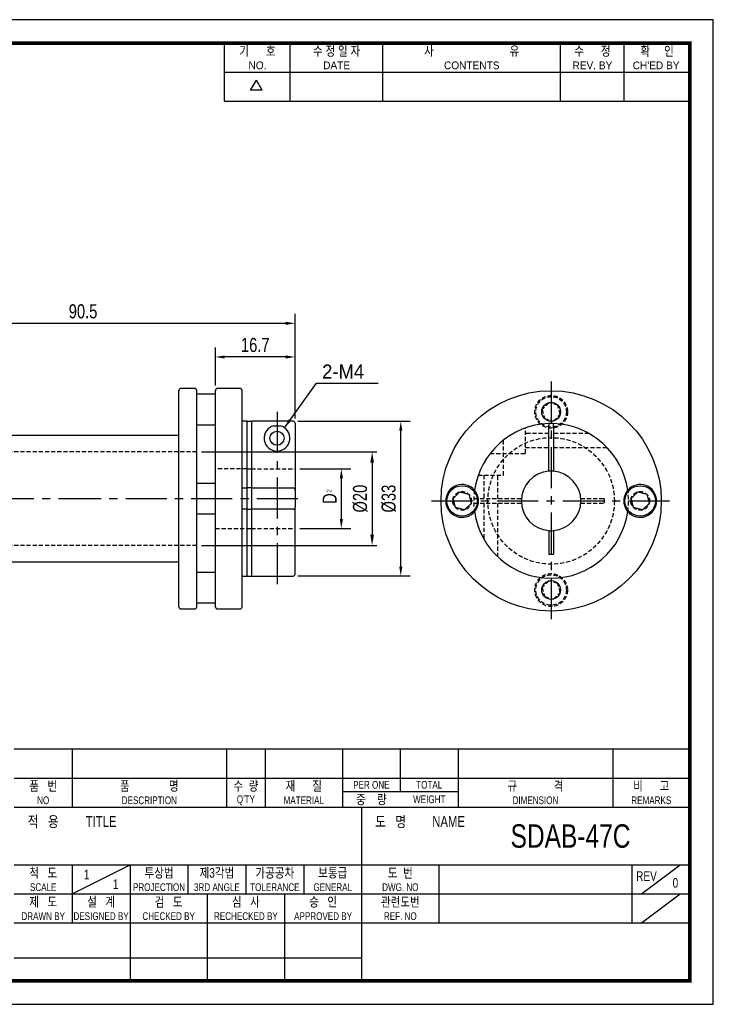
# Model space of a CAD drawing. Header units: millimetres. Extents: x 0 to 297, y 0 to 210.
# Tile 2 of 2: x 149 to 297, y 0 to 210. Entities that reach past the tile are written whole.
import ezdxf
from ezdxf.enums import TextEntityAlignment as Align

# ---------------------------------------------------------------- set-up
doc = ezdxf.new("R2010")
doc.units = ezdxf.units.MM
doc.header["$LTSCALE"] = 7
for name, pattern in [('CENTER', [2, 1.25, -0.25, 0.25, -0.25]), ('DASHED', [0.75, 0.5, -0.25]), ('HIDDEN2', [0.1875, 0.125, -0.0625])]:
    doc.linetypes.add(name, pattern=pattern)
doc.layers.get('0').update_dxf_attribs({"linetype": 'CONTINUOUS'})
doc.layers.get('Defpoints').update_dxf_attribs({"linetype": 'CONTINUOUS'})
for name, color, linetype in [('BM', 2, 'CONTINUOUS'), ('CT', 1, 'CENTER'), ('D', 7, 'CONTINUOUS'), ('DIM', 7, 'CONTINUOUS'), ('HD', 4, 'DASHED')]:
    doc.layers.add(name, color=color, linetype=linetype)
doc.styles.get("Standard").update_dxf_attribs({"font": 'Gulim.ttf', "width": 0.8, "height": 3})
doc.dimstyles.new('LIM', dxfattribs={"dimtxt": 2, "dimasz": 2, "dimexe": 2, "dimexo": 1, "dimgap": 1, "dimtad": 1, "dimdec": 3, "dimzin": 9, "dimdsep": 46, "dimtxsty": 'Standard', "dimcen": 3, "dimclrd": 1, "dimclre": 1, "dimadec": 0, "dimazin": 0, "dimtfac": 1, "dimtdec": 3, "dimtmove": 0, "dimatfit": 3, "dimfxl": 0, "dimtolj": 1, "dimtzin": 0, "dimarcsym": 0})
doc.dimstyles.get("Standard").update_dxf_attribs({"dimtxt": 0.18, "dimasz": 0.18, "dimexe": 0.18, "dimexo": 0.0625, "dimgap": 0.09, "dimtad": 0, "dimtih": 1, "dimtoh": 1, "dimdec": 4, "dimzin": 0, "dimdsep": 46, "dimtxsty": 'Standard', "dimcen": 0.09, "dimadec": 0, "dimazin": 0, "dimtfac": 1, "dimtdec": 4, "dimtofl": 0, "dimtmove": 0, "dimatfit": 3, "dimfxl": 0, "dimtolj": 1, "dimtzin": 0, "dimarcsym": 0})

# ---------------------------------------------------------------- blocks, each defined once
blk = doc.blocks.new('*D118')
at = {"layer": 'Defpoints', "color": 0}
for p in [(207.75, 145.25), (207.75, 123.95), (117.25, 123.85)]:
    blk.add_point(p, dxfattribs=at)
at = {"layer": 'DIM', "color": 1, "lineweight": -2}
for p, q in [((117.25, 124.85), (117.25, 147.25)), ((207.75, 124.95), (207.75, 147.25)), ((119.25, 145.25), (205.75, 145.25))]:
    blk.add_line(p, q, dxfattribs=at)
at = {"layer": 'DIM', "color": 1}
for points in [[(119.25, 145.58), (119.25, 144.91), (117.25, 145.25)], [(205.75, 145.58), (205.75, 144.91), (207.75, 145.25)]]:
    blk.add_solid(points, dxfattribs=at)
at = {"layer": 'DIM', "color": 0, "insert": (162.5, 147.78), "char_height": 3, "attachment_point": 5}
blk.add_mtext('\\A1;90.5', dxfattribs=at)
blk = doc.blocks.new('*D122')
at = {"layer": 'Defpoints', "color": 0}
for p in [(190.75, 138.07), (190.75, 130.95), (207.75, 123.95)]:
    blk.add_point(p, dxfattribs=at)
at = {"layer": 'DIM', "color": 1, "lineweight": -2}
for p, q in [((190.75, 131.95), (190.75, 140.07)), ((207.75, 124.95), (207.75, 140.07)), ((205.75, 138.07), (192.75, 138.07))]:
    blk.add_line(p, q, dxfattribs=at)
at = {"layer": 'DIM', "color": 1}
for points in [[(192.75, 138.4), (192.75, 137.73), (190.75, 138.07)], [(205.75, 138.4), (205.75, 137.73), (207.75, 138.07)]]:
    blk.add_solid(points, dxfattribs=at)
at = {"layer": 'DIM', "color": 0, "insert": (199.25, 140.61), "char_height": 3, "attachment_point": 5}
blk.add_mtext('\\A1;16.7', dxfattribs=at)
blk = doc.blocks.new('*D123')
at = {"layer": 'Defpoints', "color": 0}
for p in [(207.75, 114.2), (217.62, 114.2), (207.75, 101.5)]:
    blk.add_point(p, dxfattribs=at)
at = {"layer": 'DIM', "color": 1, "lineweight": -2}
for p, q in [((208.75, 114.2), (219.62, 114.2)), ((217.62, 103.5), (217.62, 112.2)), ((208.75, 101.5), (219.62, 101.5))]:
    blk.add_line(p, q, dxfattribs=at)
at = {"layer": 'DIM', "color": 1}
for points in [[(217.29, 112.2), (217.96, 112.2), (217.62, 114.2)], [(217.29, 103.5), (217.96, 103.5), (217.62, 101.5)]]:
    blk.add_solid(points, dxfattribs=at)
at = {"layer": 'DIM', "color": 0, "insert": (215.12, 107.85), "char_height": 3, "attachment_point": 5, "rotation": 90}
blk.add_mtext('\\A1;D', dxfattribs=at)
blk = doc.blocks.new('*D124')
at = {"layer": 'Defpoints', "color": 0}
for p in [(207.35, 124.35), (230.3, 124.35), (207.35, 91.35)]:
    blk.add_point(p, dxfattribs=at)
at = {"layer": 'DIM', "color": 1, "lineweight": -2}
for p, q in [((208.35, 124.35), (232.3, 124.35)), ((230.3, 93.35), (230.3, 122.35)), ((208.35, 91.35), (232.3, 91.35))]:
    blk.add_line(p, q, dxfattribs=at)
at = {"layer": 'DIM', "color": 1}
for points in [[(229.97, 122.35), (230.63, 122.35), (230.3, 124.35)], [(229.97, 93.35), (230.63, 93.35), (230.3, 91.35)]]:
    blk.add_solid(points, dxfattribs=at)
at = {"layer": 'DIM', "color": 0, "insert": (227.76, 107.85), "char_height": 3, "attachment_point": 5, "rotation": 90}
blk.add_mtext('\\A1;%%c33', dxfattribs=at)
blk = doc.blocks.new('*D126')
at = {"layer": 'D', "color": 1, "lineweight": -2}
for p, q in [((187.75, 117.85), (225.19, 117.85)), ((224.19, 115.55), (224.19, 100.15)), ((187.75, 97.85), (225.19, 97.85))]:
    blk.add_line(p, q, dxfattribs=at)
at = {"layer": 'D', "color": 1}
for points in [[(223.8, 115.55), (224.57, 115.55), (224.19, 117.85)], [(223.8, 100.15), (224.57, 100.15), (224.19, 97.85)]]:
    blk.add_solid(points, dxfattribs=at)
at = {"layer": 'Defpoints', "color": 0}
for p in [(186.75, 117.85), (186.75, 97.85), (224.19, 97.85)]:
    blk.add_point(p, dxfattribs=at)
at = {"layer": 'D', "insert": (221.65, 107.85), "char_height": 3, "attachment_point": 5, "rotation": 90}
blk.add_mtext('\\A1;%%C20', dxfattribs=at)

msp = doc.modelspace()

# ---------------------------------------------------------------- linework, layer by layer
for p, q in [((192.71392, 192.64074), (192.71392, 205)), ((206.72109, 192.64074), (206.72109, 205)), ((226.49591, 192.64074), (226.49591, 205)), ((264.39765, 192.64074), (264.39765, 205)), ((277.99284, 192.64074), (277.99284, 205)), ((192.71392, 198.82037), (291.58802, 198.82037)), ((198.25647, 194.97648), (199.49239, 197.11716)), ((200.72832, 194.97648), (199.49239, 197.11716)), ((200.72832, 194.97648), (198.25647, 194.97648)), ((192.71392, 192.64074), (291.58802, 192.64074)), ((292, 54.43705), (147.8086, 54.43705)), ((160.16787, 54.43705), (160.16787, 42.07779)), ((193.1259, 54.43705), (193.1259, 42.07779)), ((201.36541, 54.43705), (201.36541, 42.07779)), ((217.84443, 54.43705), (217.84443, 42.07779)), ((230.20369, 54.43705), (230.20369, 45.37359)), ((242.56295, 54.43705), (242.56295, 42.07779)), ((275.52098, 54.43705), (275.52098, 42.07779)), ((147.8086, 48.25742), (292, 48.25742)), ((217.84443, 45.37359), (242.56295, 45.37359)), ((147.8086, 42.07779), (292, 42.07779)), ((221.96418, 5), (221.96418, 42.07779)), ((147.8086, 29.71852), (292, 29.71852)), ((160.16787, 23.53889), (172.52713, 29.71852)), ((160.16787, 29.71852), (160.16787, 17.35926)), ((172.52713, 29.71852), (172.52713, 5)), ((184.88639, 29.71852), (184.88639, 23.53889)), ((197.24565, 29.71852), (197.24565, 23.53889)), ((209.60492, 29.71852), (209.60492, 23.53889)), ((238.4432, 29.71852), (238.4432, 17.35926)), ((279.64074, 29.71852), (279.64074, 17.35926)), ((281.70061, 23.53889), (289.94012, 29.71852)), ((147.8086, 23.53889), (221.96418, 23.53889)), ((189.00615, 23.53889), (189.00615, 5)), ((205.48516, 23.53889), (205.48516, 5)), ((221.96418, 23.53889), (292, 23.53889)), ((281.70061, 17.35926), (289.94012, 23.53889)), ((147.8086, 17.35926), (292, 17.35926)), ((147.8086, 9.87984), (221.96418, 9.87984))]:
    msp.add_line(p, q)
msp.add_lwpolyline([(297, 210), (0, 210), (0, 0), (297, 0)], close=True)
msp.add_lwpolyline([(292, 205, 0.8, 0.8, 0), (5, 205, 0.8, 0.8, 0), (5, 5, 0.8, 0.8, 0), (292, 5, 0.8, 0.8, 0)], format="xyseb", close=True)
at = {"layer": 'BM', "linetype": 'Continuous'}
for p, q in [((182.95164, 84.74729), (182.95164, 130.94729)), ((186.35164, 131.34729), (183.35164, 131.34729)), ((186.75164, 84.74729), (186.75164, 130.94729)), ((190.75164, 84.74729), (190.75164, 130.94729)), ((196.0183, 131.34729), (191.15164, 131.34729)), ((196.4183, 84.74729), (196.4183, 130.94729)), ((190.75164, 130.09729), (186.75164, 130.09729)), ((197.4183, 124.34729), (196.4183, 124.34729)), ((197.4183, 124.34729), (197.4183, 110.12448)), ((197.4183, 124.34729), (198.4183, 124.34729)), ((207.35164, 124.34729), (198.4183, 124.34729)), ((198.4183, 124.33972), (198.4183, 110.12448)), ((207.75164, 123.94711), (207.75164, 109.64832)), ((186.75164, 123.59729), (190.75164, 123.59729)), ((203.204, 123.40364), (204.56927, 123.40364)), ((261.88784, 123.85346), (261.88784, 123.45327)), ((261.88784, 113.69132), (261.88784, 123.45327)), ((262.88784, 123.45327), (262.88784, 123.85346)), ((262.88784, 123.45327), (262.88784, 113.69132)), ((157.59652, 121.34729), (142.05164, 121.34729)), ((182.95164, 121.34729), (157.59652, 121.34729)), ((197.4183, 114.19729), (198.4183, 114.19729)), ((190.75164, 111.09729), (186.75164, 111.09729)), ((196.4183, 110.12448), (197.4183, 110.12448)), ((197.4183, 110.12448), (197.4183, 105.5701)), ((198.4183, 110.12448), (207.35164, 110.12448)), ((198.4183, 110.12448), (198.4183, 105.5701)), ((207.75164, 109.64832), (207.75164, 106.04627)), ((241.45599, 107.87867), (242.87021, 109.29289)), ((242.87021, 109.29289), (244.80206, 108.77525)), ((279.45599, 107.87867), (280.87021, 109.29289)), ((280.87021, 109.29289), (282.80206, 108.77525)), ((241.97363, 105.94682), (241.45599, 107.87867)), ((244.80206, 108.77525), (245.3197, 106.8434)), ((279.97363, 105.94682), (279.45599, 107.87867)), ((282.80206, 108.77525), (283.3197, 106.8434)), ((197.4183, 105.5701), (196.4183, 105.5701)), ((197.4183, 105.5701), (197.4183, 91.34729)), ((198.4183, 105.5701), (198.4183, 91.34729)), ((207.35164, 105.5701), (198.4183, 105.5701)), ((207.75164, 91.74729), (207.75164, 106.04627)), ((243.90548, 105.42918), (241.97363, 105.94682)), ((245.3197, 106.8434), (243.90548, 105.42918)), ((281.90548, 105.42918), (279.97363, 105.94682)), ((283.3197, 106.8434), (281.90548, 105.42918)), ((186.75164, 104.59729), (190.75164, 104.59729)), ((197.4183, 101.49729), (198.4183, 101.49729)), ((261.88784, 101.03075), (261.88784, 96.01498)), ((262.88784, 101.03075), (262.88784, 96.01498)), ((261.88784, 96.01498), (262.88784, 96.01498)), ((142.05164, 94.34729), (157.59652, 94.34729)), ((157.59652, 94.34729), (182.95164, 94.34729)), ((190.75164, 92.09729), (186.75164, 92.09729)), ((196.4183, 91.34729), (197.4183, 91.34729)), ((197.4183, 91.34729), (198.4183, 91.34729)), ((198.4183, 91.34729), (207.35164, 91.34729)), ((183.35164, 84.34729), (186.35164, 84.34729)), ((186.75164, 85.59729), (190.75164, 85.59729)), ((191.15164, 84.34729), (196.0183, 84.34729))]:
    msp.add_line(p, q, dxfattribs=at)
at = {"layer": 'BM', "linetype": 'HIDDEN2'}
for p, q in [((198.4183, 110.12448), (197.4183, 110.12448)), ((197.4183, 105.5701), (198.4183, 105.5701))]:
    msp.add_line(p, q, dxfattribs=at)
at = {"layer": 'BM', "linetype": 'Continuous'}
for centre, radius in [((262.38784, 107.36104), 23.5), ((262.38784, 107.36104), 23.5), ((262.38784, 126.36104), 2), ((262.38784, 126.36104), 2), ((203.88664, 120.73972), 1.5), ((243.38784, 107.36104), 3.25), ((281.38784, 107.36104), 3.25), ((262.38784, 88.36104), 2), ((262.38784, 88.36104), 2)]:
    msp.add_circle(centre, radius, dxfattribs=at)
for centre, radius, start, end in [((183.35164, 130.94729), 0.4, 90, 180), ((186.35164, 130.94729), 0.4, 0, 90), ((191.15164, 130.94729), 0.4, 90, 180), ((196.0183, 130.94729), 0.4, 0, 90), ((207.35154, 123.9472), 0.40009, 359.9862927, 89.9867344), ((203.88664, 120.73972), 2.75, 104.3729155, 75.6270845), ((262.38784, 107.36104), 16.5, 91.7365016, 172.0672015), ((262.38784, 107.36104), 16.5, 88.2634984, 91.7365016), ((262.38784, 107.36104), 16.5, 7.9327985, 88.2634984), ((262.38784, 107.36104), 6.35, 94.5161536, 265.4838464), ((262.38784, 107.36104), 6.35, 85.4838464, 94.5161536), ((262.38784, 107.36104), 6.35, 274.5161536, 85.4838464), ((243.38784, 107.36104), 3.5, 40.5888007, 319.4111993), ((243.38784, 107.36104), 3.5, 30.9692481, 40.5888007), ((281.38784, 107.36104), 3.5, 139.4111993, 149.0307519), ((281.38784, 107.36104), 3.5, 220.5888007, 139.4111993), ((243.38784, 107.36104), 3.5, 329.0307519, 30.9692481), ((281.38784, 107.36104), 3.5, 149.0307519, 210.9692481), ((243.38784, 107.36104), 3.5, 319.4111993, 329.0307519), ((262.38784, 107.36104), 16.5, 187.9327985, 352.0672015), ((281.38784, 107.36104), 3.5, 210.9692481, 220.5888007), ((262.38784, 107.36104), 6.35, 265.4838464, 274.5161536), ((207.35164, 91.74729), 0.4, 270, 0), ((183.35164, 84.74729), 0.4, 180, 270), ((186.35164, 84.74729), 0.4, 270, 0), ((191.15164, 84.74729), 0.4, 180, 270), ((196.0183, 84.74729), 0.4, 270, 0)]:
    msp.add_arc(centre, radius, start, end, dxfattribs=at)
at = {"layer": 'BM', "linetype": 'HIDDEN2'}
for centre, start, end in [((243.38784, 107.36104), 30.9692481, 40.5888007), ((281.38784, 107.36104), 139.4111993, 149.0307519), ((243.38784, 107.36104), 319.4111993, 329.0307519), ((281.38784, 107.36104), 210.9692481, 216.2568958), ((281.38784, 107.36104), 216.5746192, 220.5888007)]:
    msp.add_arc(centre, 3.5, start, end, dxfattribs=at)
at = {"layer": 'BM', "linetype": 'Continuous'}
for points, knots in [([(207.75164, 109.64832), (207.75164, 109.76111), (207.72875, 109.87104), (207.63307, 110.00784), (207.59026, 110.04852), (207.48241, 110.10732), (207.41817, 110.12448), (207.35164, 110.12448)], [0, 0, 0, 0, 0.5, 0.5, 0.75, 0.75, 1, 1, 1, 1]), ([(207.35164, 105.5701), (207.41827, 105.5701), (207.48256, 105.58732), (207.59036, 105.64614), (207.63321, 105.68686), (207.72906, 105.82416), (207.75164, 105.93407), (207.75164, 106.04627)], [0, 0, 0, 0, 0.25, 0.25, 0.5, 0.5, 1, 1, 1, 1])]:
    msp.add_open_spline(points, degree=3, knots=knots, dxfattribs=at)
at = {"layer": 'CT'}
for p, q in [((262.38784, 132.86104), (262.38784, 81.86104)), ((203.88664, 126.33972), (203.88664, 89.34729)), ((115.25164, 107.84729), (157.59652, 107.84729)), ((157.59652, 107.84729), (209.75164, 107.84729)), ((236.88784, 107.36104), (287.88784, 107.36104))]:
    msp.add_line(p, q, dxfattribs=at)
at = {"layer": 'HD', "linetype": 'HIDDEN2'}
for p, q in [((261.87021, 128.29289), (260.45599, 126.87867)), ((263.80206, 127.77525), (261.87021, 128.29289)), ((260.45599, 126.87867), (260.97363, 124.94682)), ((264.3197, 125.8434), (263.80206, 127.77525)), ((260.97363, 124.94682), (262.90548, 124.42918)), ((262.90548, 124.42918), (264.3197, 125.8434)), ((256.88784, 117.50346), (256.88784, 122.91738)), ((252.24542, 112.86104), (252.24542, 120.37149)), ((261.88784, 121.75346), (256.88784, 121.75346)), ((270.45681, 121.75346), (262.88784, 121.75346)), ((186.75164, 117.84729), (138.25164, 117.84729)), ((256.88784, 118.75346), (261.88784, 118.75346)), ((262.88784, 118.75346), (274.32362, 118.75346)), ((249.37739, 117.50346), (256.88784, 117.50346)), ((197.4183, 114.19729), (190.75164, 114.19729)), ((198.4183, 114.19729), (207.75164, 114.19729)), ((246.83149, 112.86104), (252.24542, 112.86104)), ((247.99542, 112.86104), (247.99542, 107.86104)), ((250.99542, 107.86104), (250.99542, 112.86104)), ((245.89542, 107.86104), (256.05756, 107.86104)), ((268.71813, 107.86104), (273.7339, 107.86104)), ((273.7339, 107.86104), (273.7339, 106.86104)), ((245.89542, 106.86104), (256.05756, 106.86104)), ((247.99542, 106.86104), (247.99542, 99.29207)), ((250.99542, 95.42526), (250.99542, 106.86104)), ((268.71813, 106.86104), (273.7339, 106.86104)), ((190.75164, 101.49729), (197.4183, 101.49729)), ((198.4183, 101.49729), (207.75164, 101.49729)), ((186.75164, 97.84729), (138.25164, 97.84729)), ((261.87021, 90.29289), (260.45599, 88.87867)), ((260.45599, 88.87867), (260.97363, 86.94682)), ((263.80206, 89.77525), (261.87021, 90.29289)), ((264.3197, 87.8434), (263.80206, 89.77525)), ((260.97363, 86.94682), (262.90548, 86.42918)), ((262.90548, 86.42918), (264.3197, 87.8434))]:
    msp.add_line(p, q, dxfattribs=at)
for centre, radius in [((262.38784, 126.36104), 3.5), ((262.38784, 126.36104), 3.25), ((262.38784, 107.36104), 13.5), ((243.38784, 107.36104), 2), ((243.38784, 107.36104), 2), ((281.38784, 107.36104), 2), ((262.38784, 88.36104), 3.5), ((262.38784, 88.36104), 3.25)]:
    msp.add_circle(centre, radius, dxfattribs=at)
for start, end in [(172.0672015, 187.9327985), (352.0672015, 7.9327985)]:
    msp.add_arc((262.38784, 107.36104), 16.5, start, end, dxfattribs=at)

# ---------------------------------------------------------------- texts
at = {"layer": 'D', "width": 0.8}
for s, height, p in [('기      호', 2.059877, (199.71751, 203.3521)), ('수 정 일 자', 2.059877, (216.6085, 203.3521)), ('사                           유', 2.0598771, (245.44678, 203.3521)), ('수      정', 2.059877, (271.19524, 203.3521)), ('확     인', 2.059877, (284.99642, 203.3521)), ('품   번', 2.059877, (153.98824, 46.60952)), ('품              명', 2.0598771, (176.64688, 46.60952)), ('수  량', 2.059877, (197.24565, 46.60952)), ('재      질', 2.059877, (209.60492, 46.60952)), ('PER ONE', 1.647902, (224.02406, 46.8155)), ('TOTAL', 1.647902, (236.38332, 46.8155)), ('규             격', 2.0598771, (259.04197, 46.60952)), ('비      고', 2.059877, (283.76049, 46.60952)), ('NO', 1.647902, (153.98824, 43.5197)), ('DESCRIPTION', 1.6479017, (176.64688, 43.5197)), ("Q'TY", 1.647902, (197.24565, 43.5197)), ('MATERIAL', 1.647902, (209.60492, 43.5197)), ('중    량', 2.059877, (224.02406, 43.72569)), ('WEIGHT', 1.647902, (236.38332, 43.72569)), ('DIMENSION', 1.647902, (259.04197, 43.5197)), ('REMARKS', 1.647902, (283.76049, 43.5197)), ('적   용', 2.307062, (153.98824, 38.98797)), ('TITLE', 2.307062, (166.3475, 38.98797)), ('도   명', 2.307062, (228.14381, 38.98797)), ('NAME', 2.307062, (240.50307, 38.98797)), ('SDAB-47C', 5, (266.52795, 35.89816)), ('척   도', 2.059877, (153.98824, 28.07062)), ('투상법', 2.059877, (178.70676, 28.07062)), ('제3각법', 2.059877, (191.06602, 28.07062)), ('가공공차', 2.059877, (203.42529, 28.07062)), ('보통급', 2.059877, (215.78455, 28.07062)), ('도  번', 2.059877, (230.20369, 28.07062)), ('1', 2.05988, (163.25768, 27.65865)), ('REV', 2.059877, (282.73055, 27.34967)), ('SCALE', 1.647902, (153.98824, 24.98081)), ('1', 2.05988, (169.43731, 25.59877)), ('PROJECTION', 1.647902, (178.70676, 24.98081)), ('3RD ANGLE', 1.647902, (191.06602, 24.98081)), ('TOLERANCE', 1.647902, (203.42529, 24.98081)), ('GENERAL', 1.647902, (215.78455, 24.98081)), ('DWG. NO', 1.647902, (230.20369, 24.98081)), ('0', 2.05988, (288.91018, 25.90775)), ('제   도', 2.059877, (153.98824, 21.89099)), ('설   계', 2.059877, (166.3475, 21.89099)), ('검   도', 2.059877, (180.76664, 21.89099)), ('심   사', 2.059877, (197.24565, 21.89099)), ('승   인', 2.059877, (213.72467, 21.89099)), ('관련도번', 2.059877, (230.20369, 21.89099)), ('REF. NO', 1.647902, (230.20369, 18.80118))]:
    msp.add_text(s, height=height, dxfattribs=at).set_placement(p, align=Align.MIDDLE)
at = {"layer": 'D'}
for s, p in [('NO.', (199.71751, 200.26228)), ('DATE', (216.6085, 200.26228)), ('CONTENTS', (245.44678, 200.26228)), ('REV. BY', (271.19524, 200.26228)), ("CH'ED BY", (284.79043, 200.26228))]:
    msp.add_text(s, height=1.647902, dxfattribs=at).set_placement(p, align=Align.MIDDLE)
at = {"layer": 'D', "width": 0.8}
for s, height, p in [('DRAWN BY', 1.647902, (153.98824, 17.97719)), ('DESIGNED BY', 1.6479017, (166.3475, 17.97719)), ('CHECKED BY', 1.647902, (180.76664, 17.97719)), ('RECHECKED BY', 1.6479017, (197.24565, 17.97719)), ('APPROVED BY', 1.6479017, (213.72467, 17.97719))]:
    msp.add_text(s, height=height, dxfattribs=at).set_placement(p, align=Align.CENTER)
at = {"layer": 'DIM'}
msp.add_text('2-M4', height=3, dxfattribs=at).set_placement((217.99494, 133.45913), align=Align.CENTER)
at = {"layer": 'DIM', "insert": (214.48786, 109.15886), "char_height": 1, "width": 2, "attachment_point": 1, "rotation": 90}
msp.add_mtext('2', dxfattribs=at)

# ---------------------------------------------------------------- dimensions: what is measured, and where the dimension line sits
at = {"layer": 'D'}
dim = msp.add_linear_dim(base=(224.18596, 97.84729), p1=(186.75164, 117.84729), p2=(186.75164, 97.84729), angle=90, text='%%C20', dimstyle='Standard', override={"dimtxt": 2, "dimasz": 2.3, "dimexe": 1, "dimexo": 1, "dimgap": 1, "dimtad": 1, "dimtih": 0, "dimtoh": 0, "dimzin": 8, "dimcen": 1, "dimclrd": 1, "dimclre": 1, "dimclrt": 256, "dimadec": 4, "dimazin": 2, "dimtfac": 0.5, "dimtix": 1, "dimtofl": 1, "dimtmove": 2, "dimtzin": 8}, dxfattribs=at)
dim.commit()
dim.dimension.update_dxf_attribs({"geometry": '*D126', "text_midpoint": (221.64801, 107.84729)})
at = {"layer": 'DIM'}
dim = msp.add_linear_dim(base=(207.75164, 145.24696), p1=(117.25164, 123.84624), p2=(207.75164, 123.94711), dimstyle='LIM', dxfattribs=at)
dim.commit()
dim.dimension.update_dxf_attribs({"geometry": '*D118', "text_midpoint": (162.50164, 147.7849)})
dim = msp.add_linear_dim(base=(190.75164, 138.06792), p1=(207.75164, 123.94711), p2=(190.75164, 130.94729), text='16.7', dimstyle='LIM', dxfattribs=at)
dim.commit()
dim.dimension.update_dxf_attribs({"geometry": '*D122', "text_midpoint": (199.25164, 140.60986)})
for base, p1, p2, text, picture, middle in [((230.30147, 124.34729), (207.35164, 91.34729), (207.35164, 124.34729), '%%c<>', '*D124', (227.76352, 107.84729)), ((217.62172, 114.19729), (207.75164, 101.49729), (207.75164, 114.19729), 'D', '*D123', (215.11972, 107.84729))]:
    dim = msp.add_linear_dim(base=base, p1=p1, p2=p2, angle=90, text=text, dimstyle='LIM', dxfattribs=at)
    dim.commit()
    dim.dimension.update_dxf_attribs({"geometry": picture, "text_midpoint": middle})

# ---------------------------------------------------------------- leaders
msp.add_leader([(205.48751, 122.97572), (212.31185, 132.50751), (225.48797, 132.50751)], dimstyle='LIM', override={"dimgap": 1, "dimtad": 0}, dxfattribs=at)

doc.saveas('drawing.dxf')
